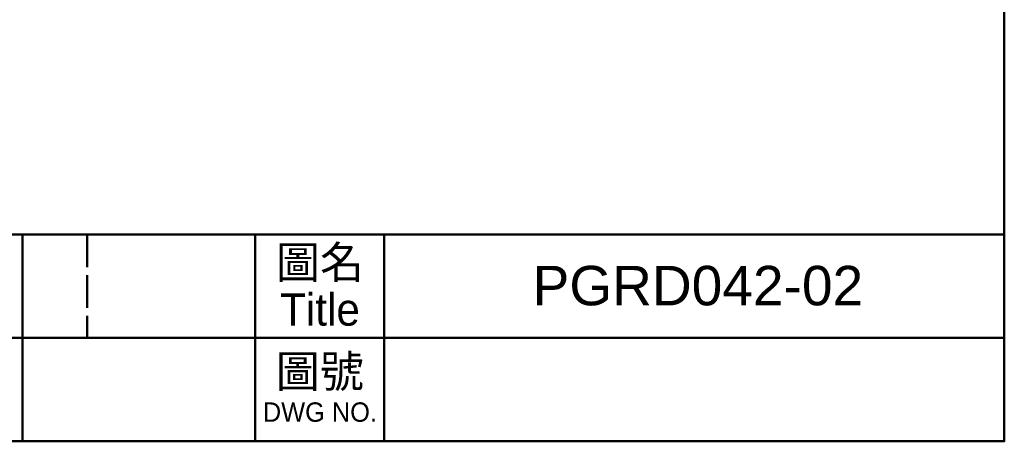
# Model space of a CAD drawing. Header units: millimetres. Extents: x 2723 to 3130, y 721 to 1006.
# Tile 5 of 8: x 3021 to 3130, y 721 to 767. Entities that reach past the tile are written whole.
import ezdxf

# ---------------------------------------------------------------- set-up
doc = ezdxf.new("R2010")
doc.units = ezdxf.units.MM
doc.linetypes.add('DASHED', pattern=[0.2068, 0.1655, -0.0413])
doc.layers.add('圖框', color=7, linetype='Continuous', lineweight=50)
doc.styles.add('預設-ISO', font='arial.ttf')

# ---------------------------------------------------------------- blocks, each defined once
blk = doc.blocks.new('標題欄框 下標註')
at = {"layer": '圖框'}
for p, q in [((211.283, 89.91), (211.283, 81.91)), ((229.283, 89.91), (229.283, 73.91)), ((239.283, 89.91), (239.283, 73.91)), ((162.283, 81.91), (287.283, 81.91)), ((211.283, 81.91), (211.283, 73.91))]:
    blk.add_line(p, q, dxfattribs=at)
at = {"layer": '圖框', "linetype": 'DASHED', "ltscale": 15.230104}
blk.add_line((216.283, 89.91), (216.283, 81.91), dxfattribs=at)
at = {"layer": '圖框'}
for points in [[(2.283, 89.91), (287.283, 89.91), (287.283, 273.91), (2.283, 273.91)], [(287.283, 89.91), (2.283, 89.91), (2.283, 73.91), (287.283, 73.91)]]:
    blk.add_lwpolyline(points, close=True, dxfattribs=at)
at = {"layer": '圖框', "color": 7, "attachment_point": 5, "line_spacing_factor": 0.875, "style": '預設-ISO'}
for s, insert, char_height, width in [('\\f新細明體|b0|i0;\\H2.5000;圖名\\PTitle', (234.302, 85.921), 2.5, 10.09163), ('\\f新細明體|b0|i0;\\H2.5000;圖號\\P\\f新細明體|b0|i0;\\H1.5000;DWG NO.', (234.297, 77.986), 3.5, 9.97321)]:
    blk.add_mtext(s, dxfattribs=dict(at, insert=insert, char_height=char_height, width=width))

msp = doc.modelspace()

# ---------------------------------------------------------------- block references
at = {"layer": '圖框', "xscale": 1.426940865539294, "yscale": 1.426940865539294, "zscale": 1.426940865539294}
msp.add_blockref('標題欄框 下標註', (2719.95, 615.38), dxfattribs=at)

# ---------------------------------------------------------------- texts
at = {"layer": '圖框', "insert": (3096.034, 738.016), "char_height": 4.356, "width": 64.08699, "attachment_point": 5, "style": '預設-ISO'}
msp.add_mtext('PGRD042-02', dxfattribs=at)

doc.saveas('drawing.dxf')
